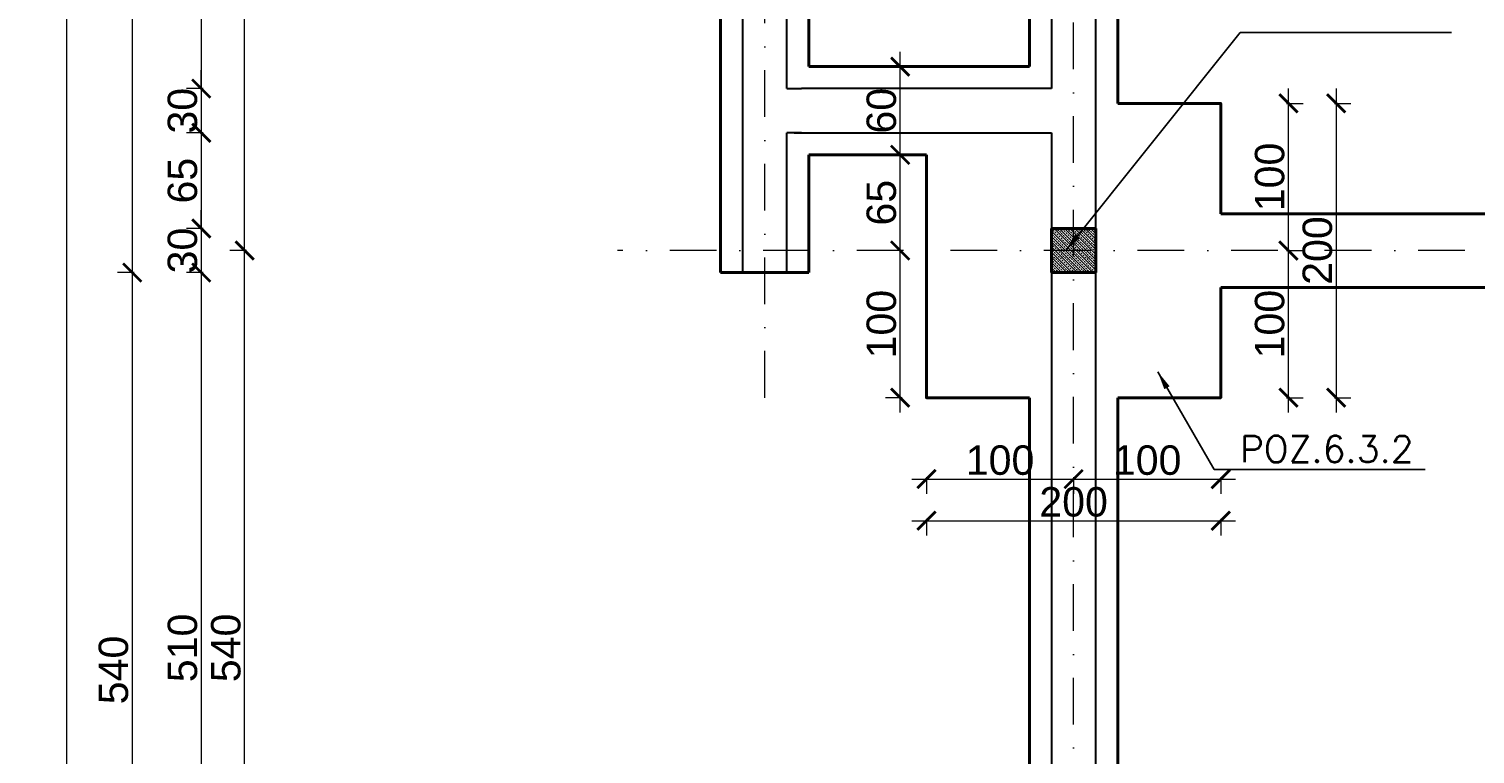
# Model space of a CAD drawing. Extents: x 4615668 to 9294084, y 5328875 to 10688993.
# Tile 3 of 67: x 4661441 to 4662424, y 5329970 to 5330463. Entities that reach past the tile are written whole.
import ezdxf

# ---------------------------------------------------------------- set-up
doc = ezdxf.new("R2010")
doc.units = 0
doc.header["$MEASUREMENT"] = 0
doc.linetypes.add('DASHDOT', pattern=[25.4, 12.7, -6.35, 0, -6.35])
for name, color, linetype, lineweight in [('k', 7, 'Continuous', 13), ('K-OPISY', 252, 'Continuous', 15), ('K-SCIANY CIENKI', 163, 'Continuous', 30), ('K-SCIANY GRUBY', 195, 'Continuous', 40), ('K-WIDOK', 45, 'Continuous', 20), ('Osie', 175, 'DASHDOT', 9)]:
    doc.layers.add(name, color=color, linetype=linetype, lineweight=lineweight)
doc.styles.add('Arial Narrow 20', font='arial.ttf', dxfattribs={"height": 20})
doc.styles.add('Simplex', font='simplex.shx')
doc.dimstyles.new('1do100 ok', dxfattribs={"dimscale": 0.5, "dimtxt": 12, "dimasz": 25, "dimexe": 20, "dimexo": 0, "dimgap": 5, "dimtad": 1, "dimdec": 0, "dimzin": 9, "dimtxsty": 'Arial Narrow 20', "dimblk": 'ARCHTICK', "dimcen": 3, "dimdle": 20, "dimclrd": 256, "dimclre": 256, "dimclrt": 256, "dimadec": 0, "dimazin": 2, "dimtfac": 1, "dimtdec": 0, "dimtix": 1, "dimtmove": 2, "dimatfit": 3, "dimldrblk": 'NONE', "dimfxl": 0, "dimtvp": 1, "dimtolj": 1, "dimtzin": 0, "dimlwd": 5, "dimlwe": 5, "dimarcsym": 0})
doc.dimstyles.new('1do50', dxfattribs={"dimscale": 5, "dimtxt": 2.5, "dimasz": 2.5, "dimexe": 2.5, "dimexo": 0.5, "dimgap": 1, "dimtad": 1, "dimdec": 1, "dimrnd": 0.5, "dimzin": 12, "dimdsep": 46, "dimtxsty": 'Simplex', "dimblk": 'OBLIQUE', "dimcen": 0.5, "dimdle": 2.5, "dimclrd": 256, "dimclre": 256, "dimclrt": 256, "dimadec": 1, "dimazin": 3, "dimtfac": 1, "dimtdec": 1, "dimtix": 1, "dimtmove": 0, "dimatfit": 3, "dimfxl": 0, "dimtolj": 1, "dimtzin": 0, "dimarcsym": 0})

# ---------------------------------------------------------------- blocks, each defined once
blk = doc.blocks.new('_Oblique')
at = {"color": 0, "linetype": 'ByBlock', "lineweight": -2}
blk.add_line((-0.5, -0.5), (0.5, 0.5), dxfattribs=at)
blk = doc.blocks.new('G$C61CBF25F')
at = {"layer": 'Osie', "lineweight": 0, "ltscale": 2.5}
for p, q in [((305, 0), (305, 1880)), ((95, 540), (95, 1340)), ((1525, 640), (-5, 640))]:
    blk.add_line(p, q, dxfattribs=at)
blk = doc.blocks.new('_ArchTick')
at = {"color": 0, "linetype": 'ByBlock', "const_width": 0.15}
blk.add_lwpolyline([(-0.5, -0.5), (0.5, 0.5)], dxfattribs=at)
blk = doc.blocks.new('*D7201')
at = {"layer": 'Defpoints', "color": 0}
for p in [(4661940.74, 5330212.38), (4662150.74, 5329683.9), (4661940.74, 5329520.14)]:
    blk.add_point(p, dxfattribs=at)
at = {"layer": 'k', "lineweight": 5, "ltscale": 40}
for p, q in [((4662160.74, 5329520.14), (4661930.74, 5329520.14)), ((4661940.74, 5329521.39), (4661940.74, 5329510.14)), ((4662150.74, 5329521.39), (4662150.74, 5329510.14))]:
    blk.add_line(p, q, dxfattribs=at)
at = {"layer": 'k', "linetype": 'ByBlock', "lineweight": 5, "xscale": 12.5, "yscale": 12.5, "zscale": 12.5, "rotation": 180}
blk.add_blockref('_ArchTick', (4661940.74, 5329520.14), dxfattribs=at)
at = {"layer": 'k', "linetype": 'ByBlock', "lineweight": 5, "xscale": 12.5, "yscale": 12.5, "zscale": 12.5}
blk.add_blockref('_ArchTick', (4662150.74, 5329520.14), dxfattribs=at)
at = {"layer": 'k', "lineweight": 0, "ltscale": 40, "insert": (4662045.74, 5329532.85), "char_height": 20, "attachment_point": 5, "style": 'Arial Narrow 20'}
blk.add_mtext('\\A1;210', dxfattribs=at)
blk = doc.blocks.new('_None')
blk = doc.blocks.new('*D7202')
at = {"layer": 'Defpoints', "color": 0}
for p in [(4661587.25, 5330312.38), (4661840.74, 5330312.38), (4662079.27, 5329772.38)]:
    blk.add_point(p, dxfattribs=at)
at = {"layer": 'k', "lineweight": 5, "ltscale": 40}
for p, q in [((4661587.25, 5329762.38), (4661587.25, 5330322.38)), ((4661588.5, 5330312.38), (4661577.25, 5330312.38)), ((4661588.5, 5329772.38), (4661577.25, 5329772.38))]:
    blk.add_line(p, q, dxfattribs=at)
at = {"layer": 'k', "linetype": 'ByBlock', "lineweight": 5, "xscale": 12.5, "yscale": 12.5, "zscale": 12.5}
for p, rotation in [((4661587.25, 5330312.38), 90), ((4661587.25, 5329772.38), 270)]:
    blk.add_blockref('_ArchTick', p, dxfattribs=dict(at, rotation=rotation))
at = {"layer": 'k', "lineweight": 0, "ltscale": 40, "insert": (4661574.54, 5330042.38), "char_height": 20, "attachment_point": 5, "rotation": 90, "style": 'Arial Narrow 20'}
blk.add_mtext('\\A1;540', dxfattribs=at)
blk = doc.blocks.new('*D7203')
at = {"layer": 'Defpoints', "color": 0}
for p in [(4661587.25, 5330912.38), (4661840.74, 5330912.38), (4661840.74, 5330312.38)]:
    blk.add_point(p, dxfattribs=at)
at = {"layer": 'k', "lineweight": 5, "ltscale": 40}
for p, q in [((4661587.25, 5330302.38), (4661587.25, 5330922.38)), ((4661588.5, 5330912.38), (4661577.25, 5330912.38)), ((4661588.5, 5330312.38), (4661577.25, 5330312.38))]:
    blk.add_line(p, q, dxfattribs=at)
at = {"layer": 'k', "linetype": 'ByBlock', "lineweight": 5, "xscale": 12.5, "yscale": 12.5, "zscale": 12.5}
for p, rotation in [((4661587.25, 5330912.38), 90), ((4661587.25, 5330312.38), 270)]:
    blk.add_blockref('_ArchTick', p, dxfattribs=dict(at, rotation=rotation))
at = {"layer": 'k', "lineweight": 0, "ltscale": 40, "insert": (4661574.54, 5330612.38), "char_height": 20, "attachment_point": 5, "rotation": 90, "style": 'Arial Narrow 20'}
blk.add_mtext('\\A1;600', dxfattribs=at)
blk = doc.blocks.new('*D7219')
at = {"layer": 'Defpoints', "color": 0}
for p in [(4661925.74, 5330297.38), (4661940.74, 5330297.38), (4661940.74, 5329520.14)]:
    blk.add_point(p, dxfattribs=at)
at = {"layer": 'k', "lineweight": 5, "ltscale": 40}
for p, q in [((4661925.74, 5329520.14), (4661913.24, 5329520.14)), ((4661915.74, 5329520.14), (4661950.74, 5329520.14)), ((4661925.74, 5329521.39), (4661925.74, 5329510.14)), ((4661940.74, 5329521.39), (4661940.74, 5329510.14)), ((4661940.74, 5329520.14), (4661953.24, 5329520.14))]:
    blk.add_line(p, q, dxfattribs=at)
at = {"layer": 'k', "linetype": 'ByBlock', "lineweight": 5, "xscale": 12.5, "yscale": 12.5, "zscale": 12.5}
blk.add_blockref('_ArchTick', (4661925.74, 5329520.14), dxfattribs=at)
at = {"layer": 'k', "linetype": 'ByBlock', "lineweight": 5, "xscale": 12.5, "yscale": 12.5, "zscale": 12.5, "rotation": 180}
blk.add_blockref('_ArchTick', (4661940.74, 5329520.14), dxfattribs=at)
at = {"layer": 'k', "lineweight": 0, "ltscale": 40, "insert": (4661933.24, 5329532.85), "char_height": 20, "attachment_point": 5, "style": 'Arial Narrow 20'}
blk.add_mtext('\\A1;15', dxfattribs=at)
blk = doc.blocks.new('*D7250')
at = {"layer": 'Defpoints', "color": 0}
for p in [(4661955.74, 5330297.38), (4662135.74, 5329757.38), (4661955.74, 5329489.22)]:
    blk.add_point(p, dxfattribs=at)
at = {"layer": 'k', "lineweight": 5, "ltscale": 40}
for p, q in [((4662145.74, 5329489.22), (4661945.74, 5329489.22)), ((4661955.74, 5329490.47), (4661955.74, 5329479.22)), ((4662135.74, 5329490.47), (4662135.74, 5329479.22))]:
    blk.add_line(p, q, dxfattribs=at)
at = {"layer": 'k', "linetype": 'ByBlock', "lineweight": 5, "xscale": 12.5, "yscale": 12.5, "zscale": 12.5, "rotation": 180}
blk.add_blockref('_ArchTick', (4661955.74, 5329489.22), dxfattribs=at)
at = {"layer": 'k', "linetype": 'ByBlock', "lineweight": 5, "xscale": 12.5, "yscale": 12.5, "zscale": 12.5}
blk.add_blockref('_ArchTick', (4662135.74, 5329489.22), dxfattribs=at)
at = {"layer": 'k', "lineweight": 0, "ltscale": 40, "insert": (4662045.74, 5329501.94), "char_height": 20, "attachment_point": 5, "style": 'Arial Narrow 20'}
blk.add_mtext('\\A1;180', dxfattribs=at)
blk = doc.blocks.new('*D7251')
at = {"layer": 'Defpoints', "color": 0}
for p in [(4661925.74, 5330297.38), (4661955.74, 5330297.38), (4661925.74, 5329489.22)]:
    blk.add_point(p, dxfattribs=at)
at = {"layer": 'k', "lineweight": 5, "ltscale": 40}
for p, q in [((4661925.74, 5329489.22), (4661913.24, 5329489.22)), ((4661965.74, 5329489.22), (4661915.74, 5329489.22)), ((4661925.74, 5329490.47), (4661925.74, 5329479.22)), ((4661955.74, 5329490.47), (4661955.74, 5329479.22)), ((4661955.74, 5329489.22), (4661968.24, 5329489.22))]:
    blk.add_line(p, q, dxfattribs=at)
at = {"layer": 'k', "linetype": 'ByBlock', "lineweight": 5, "xscale": 12.5, "yscale": 12.5, "zscale": 12.5}
blk.add_blockref('_ArchTick', (4661925.74, 5329489.22), dxfattribs=at)
at = {"layer": 'k', "linetype": 'ByBlock', "lineweight": 5, "xscale": 12.5, "yscale": 12.5, "zscale": 12.5, "rotation": 180}
blk.add_blockref('_ArchTick', (4661955.74, 5329489.22), dxfattribs=at)
at = {"layer": 'k', "lineweight": 0, "ltscale": 40, "insert": (4661940.74, 5329501.94), "char_height": 20, "attachment_point": 5, "style": 'Arial Narrow 20'}
blk.add_mtext('\\A1;30', dxfattribs=at)
blk = doc.blocks.new('*D7252')
at = {"layer": 'Defpoints', "color": 0}
for p in [(4661925.74, 5330297.38), (4662135.74, 5329757.38), (4662135.74, 5329460.38)]:
    blk.add_point(p, dxfattribs=at)
at = {"layer": 'k', "lineweight": 5, "ltscale": 40}
for p, q in [((4661915.74, 5329460.38), (4662145.74, 5329460.38)), ((4661925.74, 5329461.63), (4661925.74, 5329450.38)), ((4662135.74, 5329461.63), (4662135.74, 5329450.38))]:
    blk.add_line(p, q, dxfattribs=at)
at = {"layer": 'k', "linetype": 'ByBlock', "lineweight": 5, "xscale": 12.5, "yscale": 12.5, "zscale": 12.5, "rotation": 180}
blk.add_blockref('_ArchTick', (4661925.74, 5329460.38), dxfattribs=at)
at = {"layer": 'k', "linetype": 'ByBlock', "lineweight": 5, "xscale": 12.5, "yscale": 12.5, "zscale": 12.5}
blk.add_blockref('_ArchTick', (4662135.74, 5329460.38), dxfattribs=at)
at = {"layer": 'k', "lineweight": 0, "ltscale": 40, "insert": (4662030.74, 5329473.09), "char_height": 20, "attachment_point": 5, "style": 'Arial Narrow 20'}
blk.add_mtext('\\A1;210', dxfattribs=at)
blk = doc.blocks.new('*D7254')
at = {"layer": 'Defpoints', "color": 0}
for p in [(4661925.74, 5330297.38), (4663285.74, 5329757.38), (4661925.74, 5329426.53)]:
    blk.add_point(p, dxfattribs=at)
at = {"layer": 'k', "lineweight": 5, "ltscale": 40}
for p, q in [((4663295.74, 5329426.53), (4661915.74, 5329426.53)), ((4661925.74, 5329427.78), (4661925.74, 5329416.53)), ((4663285.74, 5329427.78), (4663285.74, 5329416.53))]:
    blk.add_line(p, q, dxfattribs=at)
at = {"layer": 'k', "linetype": 'ByBlock', "lineweight": 5, "xscale": 12.5, "yscale": 12.5, "zscale": 12.5, "rotation": 180}
blk.add_blockref('_ArchTick', (4661925.74, 5329426.53), dxfattribs=at)
at = {"layer": 'k', "linetype": 'ByBlock', "lineweight": 5, "xscale": 12.5, "yscale": 12.5, "zscale": 12.5}
blk.add_blockref('_ArchTick', (4663285.74, 5329426.53), dxfattribs=at)
at = {"layer": 'k', "lineweight": 0, "ltscale": 40, "insert": (4662605.74, 5329439.24), "char_height": 20, "attachment_point": 5, "style": 'Arial Narrow 20'}
blk.add_mtext('\\A1;1360', dxfattribs=at)
blk = doc.blocks.new('*D7307')
at = {"layer": 'Defpoints', "color": 0}
for p in [(4662050.74, 5330212.38), (4662150.74, 5330212.38), (4662150.74, 5330157.13)]:
    blk.add_point(p, dxfattribs=at)
at = {"layer": 'k', "lineweight": 5, "ltscale": 40}
for p, q in [((4662040.74, 5330157.13), (4662160.74, 5330157.13)), ((4662050.74, 5330158.38), (4662050.74, 5330147.13)), ((4662150.74, 5330158.38), (4662150.74, 5330147.13))]:
    blk.add_line(p, q, dxfattribs=at)
at = {"layer": 'k', "linetype": 'ByBlock', "lineweight": 5, "xscale": 12.5, "yscale": 12.5, "zscale": 12.5, "rotation": 180}
blk.add_blockref('_ArchTick', (4662050.74, 5330157.13), dxfattribs=at)
at = {"layer": 'k', "linetype": 'ByBlock', "lineweight": 5, "xscale": 12.5, "yscale": 12.5, "zscale": 12.5}
blk.add_blockref('_ArchTick', (4662150.74, 5330157.13), dxfattribs=at)
at = {"layer": 'k', "lineweight": 0, "ltscale": 40, "insert": (4662100.74, 5330169.84), "char_height": 20, "attachment_point": 5, "style": 'Arial Narrow 20'}
blk.add_mtext('\\A1;100', dxfattribs=at)
blk = doc.blocks.new('*D7308')
at = {"layer": 'Defpoints', "color": 0}
for p in [(4662150.74, 5330212.38), (4662250.74, 5330212.38), (4662250.74, 5330157.13)]:
    blk.add_point(p, dxfattribs=at)
at = {"layer": 'k', "lineweight": 5, "ltscale": 40}
for p, q in [((4662140.74, 5330157.13), (4662260.74, 5330157.13)), ((4662150.74, 5330158.38), (4662150.74, 5330147.13)), ((4662250.74, 5330158.38), (4662250.74, 5330147.13))]:
    blk.add_line(p, q, dxfattribs=at)
at = {"layer": 'k', "linetype": 'ByBlock', "lineweight": 5, "xscale": 12.5, "yscale": 12.5, "zscale": 12.5, "rotation": 180}
blk.add_blockref('_ArchTick', (4662150.74, 5330157.13), dxfattribs=at)
at = {"layer": 'k', "linetype": 'ByBlock', "lineweight": 5, "xscale": 12.5, "yscale": 12.5, "zscale": 12.5}
blk.add_blockref('_ArchTick', (4662250.74, 5330157.13), dxfattribs=at)
at = {"layer": 'k', "lineweight": 0, "ltscale": 40, "insert": (4662200.74, 5330169.84), "char_height": 20, "attachment_point": 5, "style": 'Arial Narrow 20'}
blk.add_mtext('\\A1;100', dxfattribs=at)
blk = doc.blocks.new('*D7309')
at = {"layer": 'Defpoints', "color": 0}
for p in [(4662050.74, 5330212.38), (4662250.74, 5330212.38), (4662250.74, 5330128.79)]:
    blk.add_point(p, dxfattribs=at)
at = {"layer": 'k', "lineweight": 5, "ltscale": 40}
for p, q in [((4662040.74, 5330128.79), (4662260.74, 5330128.79)), ((4662050.74, 5330130.04), (4662050.74, 5330118.79)), ((4662250.74, 5330130.04), (4662250.74, 5330118.79))]:
    blk.add_line(p, q, dxfattribs=at)
at = {"layer": 'k', "linetype": 'ByBlock', "lineweight": 5, "xscale": 12.5, "yscale": 12.5, "zscale": 12.5, "rotation": 180}
blk.add_blockref('_ArchTick', (4662050.74, 5330128.79), dxfattribs=at)
at = {"layer": 'k', "linetype": 'ByBlock', "lineweight": 5, "xscale": 12.5, "yscale": 12.5, "zscale": 12.5}
blk.add_blockref('_ArchTick', (4662250.74, 5330128.79), dxfattribs=at)
at = {"layer": 'k', "lineweight": 0, "ltscale": 40, "insert": (4662150.74, 5330141.5), "char_height": 20, "attachment_point": 5, "style": 'Arial Narrow 20'}
blk.add_mtext('\\A1;200', dxfattribs=at)
blk = doc.blocks.new('*D7310')
at = {"layer": 'Defpoints', "color": 0}
for p in [(4662242.63, 5330312.38), (4662296.8, 5330312.38), (4662250.74, 5330212.38)]:
    blk.add_point(p, dxfattribs=at)
at = {"layer": 'k', "lineweight": 5, "ltscale": 40}
for p, q in [((4662296.8, 5330202.38), (4662296.8, 5330322.38)), ((4662295.55, 5330312.38), (4662306.8, 5330312.38)), ((4662295.55, 5330212.38), (4662306.8, 5330212.38))]:
    blk.add_line(p, q, dxfattribs=at)
at = {"layer": 'k', "linetype": 'ByBlock', "lineweight": 5, "xscale": 12.5, "yscale": 12.5, "zscale": 12.5}
for p, rotation in [((4662296.8, 5330312.38), 90), ((4662296.8, 5330212.38), 270)]:
    blk.add_blockref('_ArchTick', p, dxfattribs=dict(at, rotation=rotation))
at = {"layer": 'k', "lineweight": 0, "ltscale": 40, "insert": (4662284.09, 5330262.38), "char_height": 20, "attachment_point": 5, "rotation": 90, "style": 'Arial Narrow 20'}
blk.add_mtext('\\A1;100', dxfattribs=at)
blk = doc.blocks.new('*D7311')
at = {"layer": 'Defpoints', "color": 0}
for p in [(4662250.74, 5330412.38), (4662296.8, 5330412.38), (4662242.63, 5330312.38)]:
    blk.add_point(p, dxfattribs=at)
at = {"layer": 'k', "lineweight": 5, "ltscale": 40}
for p, q in [((4662296.8, 5330302.38), (4662296.8, 5330422.38)), ((4662295.55, 5330412.38), (4662306.8, 5330412.38)), ((4662295.55, 5330312.38), (4662306.8, 5330312.38))]:
    blk.add_line(p, q, dxfattribs=at)
at = {"layer": 'k', "linetype": 'ByBlock', "lineweight": 5, "xscale": 12.5, "yscale": 12.5, "zscale": 12.5}
for p, rotation in [((4662296.8, 5330412.38), 90), ((4662296.8, 5330312.38), 270)]:
    blk.add_blockref('_ArchTick', p, dxfattribs=dict(at, rotation=rotation))
at = {"layer": 'k', "lineweight": 0, "ltscale": 40, "insert": (4662284.09, 5330362.38), "char_height": 20, "attachment_point": 5, "rotation": 90, "style": 'Arial Narrow 20'}
blk.add_mtext('\\A1;100', dxfattribs=at)
blk = doc.blocks.new('*D7312')
at = {"layer": 'Defpoints', "color": 0}
for p in [(4662250.74, 5330412.38), (4662250.74, 5330212.38), (4662329.24, 5330212.38)]:
    blk.add_point(p, dxfattribs=at)
at = {"layer": 'k', "lineweight": 5, "ltscale": 40}
for p, q in [((4662329.24, 5330422.38), (4662329.24, 5330202.38)), ((4662327.99, 5330412.38), (4662339.24, 5330412.38)), ((4662327.99, 5330212.38), (4662339.24, 5330212.38))]:
    blk.add_line(p, q, dxfattribs=at)
at = {"layer": 'k', "linetype": 'ByBlock', "lineweight": 5, "xscale": 12.5, "yscale": 12.5, "zscale": 12.5}
for p, rotation in [((4662329.24, 5330412.38), 90), ((4662329.24, 5330212.38), 270)]:
    blk.add_blockref('_ArchTick', p, dxfattribs=dict(at, rotation=rotation))
at = {"layer": 'k', "lineweight": 0, "ltscale": 40, "insert": (4662316.53, 5330312.38), "char_height": 20, "attachment_point": 5, "rotation": 90, "style": 'Arial Narrow 20'}
blk.add_mtext('\\A1;200', dxfattribs=at)
blk = doc.blocks.new('*D7313')
at = {"layer": 'Defpoints', "color": 0}
for p in [(4662032.85, 5330312.38), (4662050.74, 5330312.38), (4662050.74, 5330212.38)]:
    blk.add_point(p, dxfattribs=at)
at = {"layer": 'k', "lineweight": 5, "ltscale": 40}
for p, q in [((4662032.85, 5330202.38), (4662032.85, 5330322.38)), ((4662034.1, 5330312.38), (4662022.85, 5330312.38)), ((4662034.1, 5330212.38), (4662022.85, 5330212.38))]:
    blk.add_line(p, q, dxfattribs=at)
at = {"layer": 'k', "linetype": 'ByBlock', "lineweight": 5, "xscale": 12.5, "yscale": 12.5, "zscale": 12.5}
for p, rotation in [((4662032.85, 5330312.38), 90), ((4662032.85, 5330212.38), 270)]:
    blk.add_blockref('_ArchTick', p, dxfattribs=dict(at, rotation=rotation))
at = {"layer": 'k', "lineweight": 0, "ltscale": 40, "insert": (4662020.14, 5330262.38), "char_height": 20, "attachment_point": 5, "rotation": 90, "style": 'Arial Narrow 20'}
blk.add_mtext('\\A1;100', dxfattribs=at)
blk = doc.blocks.new('*D7314')
at = {"layer": 'Defpoints', "color": 0}
for p in [(4662032.85, 5330377.38), (4662050.74, 5330377.38), (4662050.74, 5330312.38)]:
    blk.add_point(p, dxfattribs=at)
at = {"layer": 'k', "lineweight": 5, "ltscale": 40}
for p, q in [((4662032.85, 5330302.38), (4662032.85, 5330387.38)), ((4662034.1, 5330377.38), (4662022.85, 5330377.38)), ((4662034.1, 5330312.38), (4662022.85, 5330312.38))]:
    blk.add_line(p, q, dxfattribs=at)
at = {"layer": 'k', "linetype": 'ByBlock', "lineweight": 5, "xscale": 12.5, "yscale": 12.5, "zscale": 12.5}
for p, rotation in [((4662032.85, 5330377.38), 90), ((4662032.85, 5330312.38), 270)]:
    blk.add_blockref('_ArchTick', p, dxfattribs=dict(at, rotation=rotation))
at = {"layer": 'k', "lineweight": 0, "ltscale": 40, "insert": (4662020.14, 5330344.88), "char_height": 20, "attachment_point": 5, "rotation": 90, "style": 'Arial Narrow 20'}
blk.add_mtext('\\A1;65', dxfattribs=at)
blk = doc.blocks.new('*D7321')
at = {"layer": 'Defpoints', "color": 0}
for p in [(4662032.85, 5330437.38), (4662120.74, 5330437.38), (4662050.74, 5330377.38)]:
    blk.add_point(p, dxfattribs=at)
at = {"layer": 'k', "lineweight": 5, "ltscale": 40}
for p, q in [((4662032.85, 5330367.38), (4662032.85, 5330447.38)), ((4662034.1, 5330437.38), (4662022.85, 5330437.38)), ((4662034.1, 5330377.38), (4662022.85, 5330377.38))]:
    blk.add_line(p, q, dxfattribs=at)
at = {"layer": 'k', "linetype": 'ByBlock', "lineweight": 5, "xscale": 12.5, "yscale": 12.5, "zscale": 12.5}
for p, rotation in [((4662032.85, 5330437.38), 90), ((4662032.85, 5330377.38), 270)]:
    blk.add_blockref('_ArchTick', p, dxfattribs=dict(at, rotation=rotation))
at = {"layer": 'k', "lineweight": 0, "ltscale": 40, "insert": (4662020.14, 5330407.38), "char_height": 20, "attachment_point": 5, "rotation": 90, "style": 'Arial Narrow 20'}
blk.add_mtext('\\A1;60', dxfattribs=at)
blk = doc.blocks.new('*D7332')
at = {"layer": 'Defpoints', "color": 0}
for p in [(4662057.05, 5330802.38), (4661557.78, 5330422.38), (4662084.6, 5330422.38)]:
    blk.add_point(p, dxfattribs=at)
at = {"layer": 'k', "lineweight": 5, "ltscale": 40}
for p, q in [((4661557.78, 5330812.38), (4661557.78, 5330412.38)), ((4661559.03, 5330802.38), (4661547.78, 5330802.38)), ((4661559.03, 5330422.38), (4661547.78, 5330422.38))]:
    blk.add_line(p, q, dxfattribs=at)
at = {"layer": 'k', "linetype": 'ByBlock', "lineweight": 5, "xscale": 12.5, "yscale": 12.5, "zscale": 12.5}
for p, rotation in [((4661557.78, 5330802.38), 90), ((4661557.78, 5330422.38), 270)]:
    blk.add_blockref('_ArchTick', p, dxfattribs=dict(at, rotation=rotation))
at = {"layer": 'k', "lineweight": 0, "ltscale": 40, "insert": (4661545.06, 5330612.38), "char_height": 20, "attachment_point": 5, "rotation": 90, "style": 'Arial Narrow 20'}
blk.add_mtext('\\A1;380', dxfattribs=at)
blk = doc.blocks.new('*D7333')
at = {"layer": 'Defpoints', "color": 0}
for p in [(4662084.6, 5330422.38), (4661557.78, 5330392.38), (4662084.6, 5330392.38)]:
    blk.add_point(p, dxfattribs=at)
at = {"layer": 'k', "lineweight": 5, "ltscale": 40}
for p, q in [((4661557.78, 5330422.38), (4661557.78, 5330434.88)), ((4661557.78, 5330432.38), (4661557.78, 5330382.38)), ((4661559.03, 5330422.38), (4661547.78, 5330422.38)), ((4661559.03, 5330392.38), (4661547.78, 5330392.38)), ((4661557.78, 5330392.38), (4661557.78, 5330379.88))]:
    blk.add_line(p, q, dxfattribs=at)
at = {"layer": 'k', "linetype": 'ByBlock', "lineweight": 5, "xscale": 12.5, "yscale": 12.5, "zscale": 12.5}
for p, rotation in [((4661557.78, 5330422.38), 270), ((4661557.78, 5330392.38), 90)]:
    blk.add_blockref('_ArchTick', p, dxfattribs=dict(at, rotation=rotation))
at = {"layer": 'k', "lineweight": 0, "ltscale": 40, "insert": (4661545.06, 5330407.38), "char_height": 20, "attachment_point": 5, "rotation": 90, "style": 'Arial Narrow 20'}
blk.add_mtext('\\A1;30', dxfattribs=at)
blk = doc.blocks.new('*D7334')
at = {"layer": 'Defpoints', "color": 0}
for p in [(4662084.6, 5330392.38), (4661557.78, 5330327.38), (4662135.74, 5330327.38)]:
    blk.add_point(p, dxfattribs=at)
at = {"layer": 'k', "lineweight": 5, "ltscale": 40}
for p, q in [((4661557.78, 5330402.38), (4661557.78, 5330317.38)), ((4661559.03, 5330392.38), (4661547.78, 5330392.38)), ((4661559.03, 5330327.38), (4661547.78, 5330327.38))]:
    blk.add_line(p, q, dxfattribs=at)
at = {"layer": 'k', "linetype": 'ByBlock', "lineweight": 5, "xscale": 12.5, "yscale": 12.5, "zscale": 12.5}
for p, rotation in [((4661557.78, 5330392.38), 90), ((4661557.78, 5330327.38), 270)]:
    blk.add_blockref('_ArchTick', p, dxfattribs=dict(at, rotation=rotation))
at = {"layer": 'k', "lineweight": 0, "ltscale": 40, "insert": (4661545.07, 5330359.88), "char_height": 20, "attachment_point": 5, "rotation": 90, "style": 'Arial Narrow 20'}
blk.add_mtext('\\A1;65', dxfattribs=at)
blk = doc.blocks.new('*D7335')
at = {"layer": 'Defpoints', "color": 0}
for p in [(4662135.74, 5330327.38), (4661557.78, 5330297.38), (4662135.74, 5330297.38)]:
    blk.add_point(p, dxfattribs=at)
at = {"layer": 'k', "lineweight": 5, "ltscale": 40}
for p, q in [((4661557.78, 5330327.38), (4661557.78, 5330339.88)), ((4661557.78, 5330337.38), (4661557.78, 5330287.38)), ((4661559.03, 5330327.38), (4661547.78, 5330327.38)), ((4661559.03, 5330297.38), (4661547.78, 5330297.38)), ((4661557.78, 5330297.38), (4661557.78, 5330284.88))]:
    blk.add_line(p, q, dxfattribs=at)
at = {"layer": 'k', "linetype": 'ByBlock', "lineweight": 5, "xscale": 12.5, "yscale": 12.5, "zscale": 12.5}
for p, rotation in [((4661557.78, 5330327.38), 270), ((4661557.78, 5330297.38), 90)]:
    blk.add_blockref('_ArchTick', p, dxfattribs=dict(at, rotation=rotation))
at = {"layer": 'k', "lineweight": 0, "ltscale": 40, "insert": (4661545.06, 5330312.38), "char_height": 20, "attachment_point": 5, "rotation": 90, "style": 'Arial Narrow 20'}
blk.add_mtext('\\A1;30', dxfattribs=at)
blk = doc.blocks.new('*D7336')
at = {"layer": 'Defpoints', "color": 0}
for p in [(4662135.74, 5330297.38), (4661557.78, 5329787.38), (4662135.74, 5329787.38)]:
    blk.add_point(p, dxfattribs=at)
at = {"layer": 'k', "lineweight": 5, "ltscale": 40}
for p, q in [((4661557.78, 5330307.38), (4661557.78, 5329777.38)), ((4661559.03, 5330297.38), (4661547.78, 5330297.38)), ((4661559.03, 5329787.38), (4661547.78, 5329787.38))]:
    blk.add_line(p, q, dxfattribs=at)
at = {"layer": 'k', "linetype": 'ByBlock', "lineweight": 5, "xscale": 12.5, "yscale": 12.5, "zscale": 12.5}
for p, rotation in [((4661557.78, 5330297.38), 90), ((4661557.78, 5329787.38), 270)]:
    blk.add_blockref('_ArchTick', p, dxfattribs=dict(at, rotation=rotation))
at = {"layer": 'k', "lineweight": 0, "ltscale": 40, "insert": (4661545.07, 5330042.38), "char_height": 20, "attachment_point": 5, "rotation": 90, "style": 'Arial Narrow 20'}
blk.add_mtext('\\A1;510', dxfattribs=at)
blk = doc.blocks.new('*D7339')
at = {"layer": 'Defpoints', "color": 0}
for p in [(4661955.74, 5330927.38), (4661510.86, 5330297.38), (4661925.74, 5330297.38)]:
    blk.add_point(p, dxfattribs=at)
at = {"layer": 'k', "lineweight": 5, "ltscale": 40}
for p, q in [((4661510.86, 5330937.38), (4661510.86, 5330287.38)), ((4661512.11, 5330927.38), (4661500.86, 5330927.38)), ((4661512.11, 5330297.38), (4661500.86, 5330297.38))]:
    blk.add_line(p, q, dxfattribs=at)
at = {"layer": 'k', "linetype": 'ByBlock', "lineweight": 5, "xscale": 12.5, "yscale": 12.5, "zscale": 12.5}
for p, rotation in [((4661510.86, 5330927.38), 90), ((4661510.86, 5330297.38), 270)]:
    blk.add_blockref('_ArchTick', p, dxfattribs=dict(at, rotation=rotation))
at = {"layer": 'k', "lineweight": 0, "ltscale": 40, "insert": (4661498.14, 5330612.38), "char_height": 20, "attachment_point": 5, "rotation": 90, "style": 'Arial Narrow 20'}
blk.add_mtext('\\A1;630', dxfattribs=at)
blk = doc.blocks.new('*D7340')
at = {"layer": 'Defpoints', "color": 0}
for p in [(4661925.74, 5330297.38), (4661510.86, 5329757.38), (4662135.74, 5329757.38)]:
    blk.add_point(p, dxfattribs=at)
at = {"layer": 'k', "lineweight": 5, "ltscale": 40}
for p, q in [((4661510.86, 5330307.38), (4661510.86, 5329747.38)), ((4661512.11, 5330297.38), (4661500.86, 5330297.38)), ((4661512.11, 5329757.38), (4661500.86, 5329757.38))]:
    blk.add_line(p, q, dxfattribs=at)
at = {"layer": 'k', "linetype": 'ByBlock', "lineweight": 5, "xscale": 12.5, "yscale": 12.5, "zscale": 12.5}
for p, rotation in [((4661510.86, 5330297.38), 90), ((4661510.86, 5329757.38), 270)]:
    blk.add_blockref('_ArchTick', p, dxfattribs=dict(at, rotation=rotation))
at = {"layer": 'k', "lineweight": 0, "ltscale": 40, "insert": (4661498.15, 5330027.38), "char_height": 20, "attachment_point": 5, "rotation": 90, "style": 'Arial Narrow 20'}
blk.add_mtext('\\A1;540', dxfattribs=at)
blk = doc.blocks.new('*D7341')
at = {"layer": 'Defpoints', "color": 0}
for p in [(4661466.44, 5331467.38), (4662135.74, 5331467.38), (4662135.74, 5329757.38)]:
    blk.add_point(p, dxfattribs=at)
at = {"layer": 'k', "lineweight": 5, "ltscale": 40}
for p, q in [((4661466.44, 5329747.38), (4661466.44, 5331477.38)), ((4661467.69, 5331467.38), (4661456.44, 5331467.38)), ((4661467.69, 5329757.38), (4661456.44, 5329757.38))]:
    blk.add_line(p, q, dxfattribs=at)
at = {"layer": 'k', "linetype": 'ByBlock', "lineweight": 5, "xscale": 12.5, "yscale": 12.5, "zscale": 12.5}
for p, rotation in [((4661466.44, 5331467.38), 90), ((4661466.44, 5329757.38), 270)]:
    blk.add_blockref('_ArchTick', p, dxfattribs=dict(at, rotation=rotation))
at = {"layer": 'k', "lineweight": 0, "ltscale": 40, "insert": (4661453.73, 5330612.38), "char_height": 20, "attachment_point": 5, "rotation": 90, "style": 'Arial Narrow 20'}
blk.add_mtext('\\A1;1710', dxfattribs=at)

msp = doc.modelspace()

# ---------------------------------------------------------------- linework, layer by layer
at = {"layer": 'K-SCIANY CIENKI'}
for p, q in [((4661925.74, 5330769.88), (4661925.74, 5330297.38)), ((4661955.74, 5330422.38), (4661955.74, 5330769.88)), ((4662135.74, 5330492.38), (4662135.74, 5330422.38)), ((4662165.74, 5330327.38), (4662165.74, 5330492.38)), ((4661955.74, 5330422.38), (4661965.74, 5330422.38)), ((4662135.74, 5330422.38), (4661965.74, 5330422.38)), ((4661965.74, 5330392.38), (4661955.74, 5330392.38)), ((4661955.74, 5330297.38), (4661955.74, 5330392.38)), ((4661960.74, 5330392.38), (4662135.74, 5330392.38)), ((4662135.74, 5330392.38), (4662135.74, 5330327.38)), ((4662135.74, 5330327.38), (4662165.74, 5330327.38)), ((4661925.74, 5330297.38), (4661955.74, 5330297.38)), ((4662165.74, 5330297.38), (4662135.74, 5330297.38)), ((4662135.74, 5330297.38), (4662135.74, 5329807.13)), ((4662165.74, 5329807.13), (4662165.74, 5330297.38))]:
    msp.add_line(p, q, dxfattribs=at)
at = {"layer": 'K-SCIANY GRUBY'}
for p, q in [((4661910.74, 5330927.38), (4661910.74, 5330297.38)), ((4662180.74, 5330812.38), (4662180.74, 5330412.38)), ((4661970.74, 5330787.38), (4661970.74, 5330437.38)), ((4662120.74, 5330787.38), (4662120.74, 5330437.38)), ((4661970.74, 5330437.38), (4662120.74, 5330437.38)), ((4661970.74, 5330377.38), (4662050.74, 5330377.38)), ((4661970.74, 5330377.38), (4661970.74, 5330297.38)), ((4662250.74, 5330337.25), (4662575.74, 5330337.25)), ((4662165.74, 5330327.38), (4662135.74, 5330327.38)), ((4662135.74, 5330327.38), (4662135.74, 5330297.38)), ((4662165.74, 5330297.38), (4662165.74, 5330327.38)), ((4661910.74, 5330297.38), (4661970.74, 5330297.38)), ((4662135.74, 5330297.38), (4662165.74, 5330297.38)), ((4662250.74, 5330287.25), (4662575.74, 5330287.25)), ((4662120.74, 5330212.38), (4662120.74, 5329832.38)), ((4662180.74, 5330212.38), (4662180.74, 5329832.38))]:
    msp.add_line(p, q, dxfattribs=at)
for points in [[(4662180.74, 5330412.38), (4662250.74, 5330412.38), (4662250.74, 5330337.25)], [(4662120.74, 5330212.38), (4662050.74, 5330212.38), (4662050.74, 5330377.38)], [(4662250.74, 5330287.25), (4662250.74, 5330212.38), (4662180.74, 5330212.38)]]:
    msp.add_lwpolyline(points, dxfattribs=at)
at = {"layer": 'K-WIDOK', "linetype": 'Continuous', "lineweight": 0}
for p, q in [((4662135.74, 5330327.23), (4662136.2, 5330326.77)), ((4662135.74, 5330325.46), (4662163.27, 5330297.93)), ((4662135.74, 5330323.69), (4662135.76, 5330323.68)), ((4662136.64, 5330326.33), (4662137.53, 5330325.44)), ((4662136.81, 5330327.93), (4662165.74, 5330299)), ((4662137.97, 5330325), (4662138.85, 5330324.12)), ((4662138.57, 5330327.93), (4662139.3, 5330327.21)), ((4662139.3, 5330323.68), (4662140.18, 5330322.79)), ((4662139.74, 5330326.77), (4662140.62, 5330325.89)), ((4662140.34, 5330327.93), (4662165.74, 5330302.53)), ((4662141.06, 5330325.44), (4662141.95, 5330324.56)), ((4662142.11, 5330327.93), (4662142.39, 5330327.65)), ((4662142.39, 5330324.12), (4662143.27, 5330323.23)), ((4662142.83, 5330327.21), (4662143.72, 5330326.33)), ((4662143.88, 5330327.93), (4662165.74, 5330306.07)), ((4662144.16, 5330325.89), (4662145.04, 5330325)), ((4662145.48, 5330324.56), (4662146.37, 5330323.68)), ((4662145.93, 5330327.65), (4662146.81, 5330326.77)), ((4662147.25, 5330326.33), (4662148.14, 5330325.44)), ((4662147.41, 5330327.93), (4662165.74, 5330309.6)), ((4662148.58, 5330325), (4662149.46, 5330324.12)), ((4662149.18, 5330327.93), (4662149.9, 5330327.21)), ((4662149.9, 5330323.68), (4662150.79, 5330322.79)), ((4662150.35, 5330326.77), (4662151.23, 5330325.89)), ((4662150.95, 5330327.93), (4662165.74, 5330313.14)), ((4662151.67, 5330325.44), (4662152.55, 5330324.56)), ((4662152.72, 5330327.93), (4662153, 5330327.65)), ((4662153, 5330324.12), (4662153.88, 5330323.23)), ((4662153.44, 5330327.21), (4662154.32, 5330326.33)), ((4662154.48, 5330327.93), (4662165.74, 5330316.67)), ((4662154.76, 5330325.89), (4662155.65, 5330325)), ((4662156.09, 5330324.56), (4662156.97, 5330323.68)), ((4662156.53, 5330327.65), (4662157.42, 5330326.77)), ((4662157.86, 5330326.33), (4662158.74, 5330325.44)), ((4662158.02, 5330327.93), (4662165.74, 5330320.21)), ((4662159.18, 5330325), (4662160.07, 5330324.12)), ((4662159.79, 5330327.93), (4662160.51, 5330327.21)), ((4662160.51, 5330323.68), (4662161.39, 5330322.79)), ((4662160.95, 5330326.77), (4662161.84, 5330325.89)), ((4662161.56, 5330327.93), (4662165.74, 5330323.75)), ((4662162.28, 5330325.44), (4662163.16, 5330324.56)), ((4662163.32, 5330327.93), (4662163.6, 5330327.65)), ((4662163.6, 5330324.12), (4662164.49, 5330323.23)), ((4662164.05, 5330327.21), (4662164.93, 5330326.33)), ((4662165.09, 5330327.93), (4662165.74, 5330327.28)), ((4662165.37, 5330325.89), (4662165.74, 5330325.51)), ((4662135.74, 5330321.93), (4662159.74, 5330297.93)), ((4662135.74, 5330318.39), (4662156.2, 5330297.93)), ((4662135.74, 5330316.62), (4662136.2, 5330316.16)), ((4662135.74, 5330314.85), (4662152.66, 5330297.93)), ((4662135.76, 5330320.14), (4662136.64, 5330319.26)), ((4662136.2, 5330323.23), (4662137.09, 5330322.35)), ((4662136.64, 5330315.72), (4662137.53, 5330314.84)), ((4662137.09, 5330318.81), (4662137.97, 5330317.93)), ((4662137.53, 5330321.91), (4662138.41, 5330321.02)), ((4662137.97, 5330314.39), (4662138.85, 5330313.51)), ((4662138.41, 5330317.49), (4662139.3, 5330316.6)), ((4662138.85, 5330320.58), (4662139.74, 5330319.7)), ((4662139.74, 5330316.16), (4662140.62, 5330315.28)), ((4662140.18, 5330319.26), (4662141.06, 5330318.37)), ((4662140.62, 5330322.35), (4662141.51, 5330321.47)), ((4662141.06, 5330314.84), (4662141.95, 5330313.95)), ((4662141.51, 5330317.93), (4662142.39, 5330317.05)), ((4662141.95, 5330321.02), (4662142.83, 5330320.14)), ((4662142.83, 5330316.6), (4662143.72, 5330315.72)), ((4662143.27, 5330319.7), (4662144.16, 5330318.81)), ((4662143.72, 5330322.79), (4662144.6, 5330321.91)), ((4662144.16, 5330315.28), (4662145.04, 5330314.39)), ((4662144.6, 5330318.37), (4662145.48, 5330317.49)), ((4662145.04, 5330321.47), (4662145.93, 5330320.58)), ((4662145.48, 5330313.95), (4662146.37, 5330313.07)), ((4662145.93, 5330317.05), (4662146.81, 5330316.16)), ((4662146.37, 5330320.14), (4662147.25, 5330319.26)), ((4662146.81, 5330323.23), (4662147.69, 5330322.35)), ((4662147.25, 5330315.72), (4662148.14, 5330314.84)), ((4662147.69, 5330318.81), (4662148.58, 5330317.93)), ((4662148.14, 5330321.91), (4662149.02, 5330321.02)), ((4662148.58, 5330314.39), (4662149.46, 5330313.51)), ((4662149.02, 5330317.49), (4662149.9, 5330316.6)), ((4662149.46, 5330320.58), (4662150.35, 5330319.7)), ((4662150.35, 5330316.16), (4662151.23, 5330315.28)), ((4662150.79, 5330319.26), (4662151.67, 5330318.37)), ((4662151.23, 5330322.35), (4662152.11, 5330321.47)), ((4662151.67, 5330314.84), (4662152.55, 5330313.95)), ((4662152.11, 5330317.93), (4662153, 5330317.05)), ((4662152.55, 5330321.02), (4662153.44, 5330320.14)), ((4662153.44, 5330316.6), (4662154.32, 5330315.72)), ((4662153.88, 5330319.7), (4662154.76, 5330318.81)), ((4662154.32, 5330322.79), (4662155.21, 5330321.91)), ((4662154.76, 5330315.28), (4662155.65, 5330314.39)), ((4662155.21, 5330318.37), (4662156.09, 5330317.49)), ((4662155.65, 5330321.47), (4662156.53, 5330320.58)), ((4662156.09, 5330313.95), (4662156.97, 5330313.07)), ((4662156.53, 5330317.05), (4662157.42, 5330316.16)), ((4662156.97, 5330320.14), (4662157.86, 5330319.26)), ((4662157.42, 5330323.23), (4662158.3, 5330322.35)), ((4662157.86, 5330315.72), (4662158.74, 5330314.84)), ((4662158.3, 5330318.81), (4662159.18, 5330317.93)), ((4662158.74, 5330321.91), (4662159.63, 5330321.02)), ((4662159.18, 5330314.39), (4662160.07, 5330313.51)), ((4662159.63, 5330317.49), (4662160.51, 5330316.6)), ((4662160.07, 5330320.58), (4662160.95, 5330319.7)), ((4662160.95, 5330316.16), (4662161.84, 5330315.28)), ((4662161.39, 5330319.26), (4662162.28, 5330318.37)), ((4662161.84, 5330322.35), (4662162.72, 5330321.47)), ((4662162.28, 5330314.84), (4662163.16, 5330313.95)), ((4662162.72, 5330317.93), (4662163.6, 5330317.05)), ((4662163.16, 5330321.02), (4662164.05, 5330320.14)), ((4662164.05, 5330316.6), (4662164.93, 5330315.72)), ((4662164.49, 5330319.7), (4662165.37, 5330318.81)), ((4662164.93, 5330322.79), (4662165.74, 5330321.98)), ((4662165.37, 5330315.28), (4662165.74, 5330314.91)), ((4662135.74, 5330313.09), (4662135.76, 5330313.07)), ((4662135.74, 5330311.32), (4662149.13, 5330297.93)), ((4662135.74, 5330307.78), (4662145.59, 5330297.93)), ((4662135.74, 5330306.02), (4662136.2, 5330305.56)), ((4662135.74, 5330304.25), (4662142.06, 5330297.93)), ((4662135.76, 5330309.53), (4662136.64, 5330308.65)), ((4662136.2, 5330312.63), (4662137.09, 5330311.74)), ((4662136.64, 5330305.11), (4662137.53, 5330304.23)), ((4662137.09, 5330308.21), (4662137.97, 5330307.32)), ((4662137.53, 5330311.3), (4662138.41, 5330310.42)), ((4662138.41, 5330306.88), (4662139.3, 5330306)), ((4662138.85, 5330309.98), (4662139.74, 5330309.09)), ((4662139.3, 5330313.07), (4662140.18, 5330312.19)), ((4662139.74, 5330305.56), (4662140.62, 5330304.67)), ((4662140.18, 5330308.65), (4662141.06, 5330307.77)), ((4662140.62, 5330311.74), (4662141.51, 5330310.86)), ((4662141.06, 5330304.23), (4662141.95, 5330303.35)), ((4662141.51, 5330307.32), (4662142.39, 5330306.44)), ((4662141.95, 5330310.42), (4662142.83, 5330309.53)), ((4662142.39, 5330313.51), (4662143.27, 5330312.63)), ((4662142.83, 5330306), (4662143.72, 5330305.11)), ((4662143.27, 5330309.09), (4662144.16, 5330308.21)), ((4662143.72, 5330312.19), (4662144.6, 5330311.3)), ((4662144.16, 5330304.67), (4662145.04, 5330303.79)), ((4662144.6, 5330307.77), (4662145.48, 5330306.88)), ((4662145.04, 5330310.86), (4662145.93, 5330309.98)), ((4662145.93, 5330306.44), (4662146.81, 5330305.56)), ((4662146.37, 5330309.53), (4662147.25, 5330308.65)), ((4662146.81, 5330312.63), (4662147.69, 5330311.74)), ((4662147.25, 5330305.11), (4662148.14, 5330304.23)), ((4662147.69, 5330308.21), (4662148.58, 5330307.32)), ((4662148.14, 5330311.3), (4662149.02, 5330310.42)), ((4662149.02, 5330306.88), (4662149.9, 5330306)), ((4662149.46, 5330309.98), (4662150.35, 5330309.09)), ((4662149.9, 5330313.07), (4662150.79, 5330312.19)), ((4662150.35, 5330305.56), (4662151.23, 5330304.67)), ((4662150.79, 5330308.65), (4662151.67, 5330307.77)), ((4662151.23, 5330311.74), (4662152.11, 5330310.86)), ((4662151.67, 5330304.23), (4662152.55, 5330303.35)), ((4662152.11, 5330307.32), (4662153, 5330306.44)), ((4662152.55, 5330310.42), (4662153.44, 5330309.53)), ((4662153, 5330313.51), (4662153.88, 5330312.63)), ((4662153.44, 5330306), (4662154.32, 5330305.11)), ((4662153.88, 5330309.09), (4662154.76, 5330308.21)), ((4662154.32, 5330312.19), (4662155.21, 5330311.3)), ((4662154.76, 5330304.67), (4662155.65, 5330303.79)), ((4662155.21, 5330307.77), (4662156.09, 5330306.88)), ((4662155.65, 5330310.86), (4662156.53, 5330309.98)), ((4662156.53, 5330306.44), (4662157.42, 5330305.56)), ((4662156.97, 5330309.53), (4662157.86, 5330308.65)), ((4662157.42, 5330312.63), (4662158.3, 5330311.74)), ((4662157.86, 5330305.11), (4662158.74, 5330304.23)), ((4662158.3, 5330308.21), (4662159.18, 5330307.32)), ((4662158.74, 5330311.3), (4662159.63, 5330310.42)), ((4662159.63, 5330306.88), (4662160.51, 5330306)), ((4662160.07, 5330309.98), (4662160.95, 5330309.09)), ((4662160.51, 5330313.07), (4662161.39, 5330312.19)), ((4662160.95, 5330305.56), (4662161.84, 5330304.67)), ((4662161.39, 5330308.65), (4662162.28, 5330307.77)), ((4662161.84, 5330311.74), (4662162.72, 5330310.86)), ((4662162.28, 5330304.23), (4662163.16, 5330303.35)), ((4662162.72, 5330307.32), (4662163.6, 5330306.44)), ((4662163.16, 5330310.42), (4662164.05, 5330309.53)), ((4662163.6, 5330313.51), (4662164.49, 5330312.63)), ((4662164.05, 5330306), (4662164.93, 5330305.11)), ((4662164.49, 5330309.09), (4662165.37, 5330308.21)), ((4662164.93, 5330312.19), (4662165.74, 5330311.37)), ((4662165.37, 5330304.67), (4662165.74, 5330304.3)), ((4662135.74, 5330302.48), (4662135.76, 5330302.46)), ((4662135.74, 5330300.71), (4662138.52, 5330297.93)), ((4662135.76, 5330298.93), (4662136.64, 5330298.04)), ((4662136.2, 5330302.02), (4662137.09, 5330301.14)), ((4662137.53, 5330300.69), (4662138.41, 5330299.81)), ((4662137.97, 5330303.79), (4662138.85, 5330302.9)), ((4662138.85, 5330299.37), (4662139.74, 5330298.48)), ((4662139.3, 5330302.46), (4662140.18, 5330301.58)), ((4662140.18, 5330298.04), (4662140.29, 5330297.93)), ((4662140.62, 5330301.14), (4662141.51, 5330300.25)), ((4662141.95, 5330299.81), (4662142.83, 5330298.93)), ((4662142.39, 5330302.9), (4662143.27, 5330302.02)), ((4662143.27, 5330298.48), (4662143.83, 5330297.93)), ((4662143.72, 5330301.58), (4662144.6, 5330300.69)), ((4662145.04, 5330300.25), (4662145.93, 5330299.37)), ((4662145.48, 5330303.35), (4662146.37, 5330302.46)), ((4662146.37, 5330298.93), (4662147.25, 5330298.04)), ((4662146.81, 5330302.02), (4662147.69, 5330301.14)), ((4662148.14, 5330300.69), (4662149.02, 5330299.81)), ((4662148.58, 5330303.79), (4662149.46, 5330302.9)), ((4662149.46, 5330299.37), (4662150.35, 5330298.48)), ((4662149.9, 5330302.46), (4662150.79, 5330301.58)), ((4662150.79, 5330298.04), (4662150.9, 5330297.93)), ((4662151.23, 5330301.14), (4662152.11, 5330300.25)), ((4662152.55, 5330299.81), (4662153.44, 5330298.93)), ((4662153, 5330302.9), (4662153.88, 5330302.02)), ((4662153.88, 5330298.48), (4662154.43, 5330297.93)), ((4662154.32, 5330301.58), (4662155.21, 5330300.69)), ((4662155.65, 5330300.25), (4662156.53, 5330299.37)), ((4662156.09, 5330303.35), (4662156.97, 5330302.46)), ((4662156.97, 5330298.93), (4662157.86, 5330298.04)), ((4662157.42, 5330302.02), (4662158.3, 5330301.14)), ((4662158.74, 5330300.69), (4662159.63, 5330299.81)), ((4662159.18, 5330303.79), (4662160.07, 5330302.9)), ((4662160.07, 5330299.37), (4662160.95, 5330298.48)), ((4662160.51, 5330302.46), (4662161.39, 5330301.58)), ((4662161.39, 5330298.04), (4662161.5, 5330297.93)), ((4662161.84, 5330301.14), (4662162.72, 5330300.25)), ((4662163.16, 5330299.81), (4662164.05, 5330298.93)), ((4662163.6, 5330302.9), (4662164.49, 5330302.02)), ((4662164.49, 5330298.48), (4662165.04, 5330297.93)), ((4662164.93, 5330301.58), (4662165.74, 5330300.76))]:
    msp.add_line(p, q, dxfattribs=at)

# ---------------------------------------------------------------- block references
at = {"lineweight": 0, "ltscale": 40}
msp.add_blockref('G$C61CBF25F', (4661845.74, 5329672.38), dxfattribs=at)

# ---------------------------------------------------------------- texts
at = {"layer": 'K-OPISY', "insert": (4662263.79, 5330168.49), "char_height": 18, "attachment_point": 7, "style": 'Simplex'}
msp.add_mtext('{\\C0;POZ.6.3.2}', dxfattribs=at)

# ---------------------------------------------------------------- dimensions: what is measured, and where the dimension line sits
at = {"layer": 'k', "lineweight": 0, "ltscale": 40}
for base, p1, p2, picture, middle in [((4661466.44, 5331467.38), (4662135.74, 5329757.38), (4662135.74, 5331467.38), '*D7341', (4661453.73, 5330612.38)), ((4661510.86, 5330297.38), (4661955.74, 5330927.38), (4661925.74, 5330297.38), '*D7339', (4661498.14, 5330612.38)), ((4661587.25, 5330912.38), (4661840.74, 5330312.38), (4661840.74, 5330912.38), '*D7203', (4661574.54, 5330612.38)), ((4661557.78, 5330422.38), (4662057.05, 5330802.38), (4662084.6, 5330422.38), '*D7332', (4661545.06, 5330612.38)), ((4662032.85, 5330437.38), (4662050.74, 5330377.38), (4662120.74, 5330437.38), '*D7321', (4662020.14, 5330407.38)), ((4661557.78, 5330392.38), (4662084.6, 5330422.38), (4662084.6, 5330392.38), '*D7333', (4661545.06, 5330407.38)), ((4662296.8, 5330412.38), (4662242.63, 5330312.38), (4662250.74, 5330412.38), '*D7311', (4662284.09, 5330362.38)), ((4662329.24, 5330212.38), (4662250.74, 5330412.38), (4662250.74, 5330212.38), '*D7312', (4662316.53, 5330312.38)), ((4661557.78, 5330327.38), (4662084.6, 5330392.38), (4662135.74, 5330327.38), '*D7334', (4661545.07, 5330359.88)), ((4662032.85, 5330377.38), (4662050.74, 5330312.38), (4662050.74, 5330377.38), '*D7314', (4662020.14, 5330344.88)), ((4661557.78, 5330297.38), (4662135.74, 5330327.38), (4662135.74, 5330297.38), '*D7335', (4661545.06, 5330312.38)), ((4661587.25, 5330312.38), (4662079.27, 5329772.38), (4661840.74, 5330312.38), '*D7202', (4661574.54, 5330042.38)), ((4662032.85, 5330312.38), (4662050.74, 5330212.38), (4662050.74, 5330312.38), '*D7313', (4662020.14, 5330262.38)), ((4662296.8, 5330312.38), (4662250.74, 5330212.38), (4662242.63, 5330312.38), '*D7310', (4662284.09, 5330262.38)), ((4661510.86, 5329757.38), (4661925.74, 5330297.38), (4662135.74, 5329757.38), '*D7340', (4661498.15, 5330027.38)), ((4661557.78, 5329787.38), (4662135.74, 5330297.38), (4662135.74, 5329787.38), '*D7336', (4661545.07, 5330042.38))]:
    dim = msp.add_linear_dim(base=base, p1=p1, p2=p2, angle=90, dimstyle='1do100 ok', override={"dimfxl": 2.5}, dxfattribs=at)
    dim.commit()
    dim.dimension.update_dxf_attribs({"geometry": picture, "text_midpoint": middle})
for base, p1, p2, picture, middle in [((4661940.74, 5329520.14), (4661925.74, 5330297.38), (4661940.74, 5330297.38), '*D7219', (4661933.24, 5329532.85)), ((4661925.74, 5329489.22), (4661955.74, 5330297.38), (4661925.74, 5330297.38), '*D7251', (4661940.74, 5329501.94)), ((4662135.74, 5329460.38), (4661925.74, 5330297.38), (4662135.74, 5329757.38), '*D7252', (4662030.74, 5329473.09)), ((4661925.74, 5329426.53), (4663285.74, 5329757.38), (4661925.74, 5330297.38), '*D7254', (4662605.74, 5329439.24)), ((4661955.74, 5329489.22), (4662135.74, 5329757.38), (4661955.74, 5330297.38), '*D7250', (4662045.74, 5329501.94)), ((4661940.74, 5329520.14), (4662150.74, 5329683.9), (4661940.74, 5330212.38), '*D7201', (4662045.74, 5329532.85)), ((4662150.74, 5330157.13), (4662050.74, 5330212.38), (4662150.74, 5330212.38), '*D7307', (4662100.74, 5330169.84)), ((4662250.74, 5330128.79), (4662050.74, 5330212.38), (4662250.74, 5330212.38), '*D7309', (4662150.74, 5330141.5)), ((4662250.74, 5330157.13), (4662150.74, 5330212.38), (4662250.74, 5330212.38), '*D7308', (4662200.74, 5330169.84))]:
    dim = msp.add_linear_dim(base=base, p1=p1, p2=p2, dimstyle='1do100 ok', override={"dimfxl": 2.5}, dxfattribs=at)
    dim.commit()
    dim.dimension.update_dxf_attribs({"geometry": picture, "text_midpoint": middle})

# ---------------------------------------------------------------- leaders
at = {"layer": 'K-OPISY', "annotation_type": 0, "has_hookline": 1, "hookline_direction": 0, "text_width": 126}
for points in [[(4662145.72, 5330312.55), (4662264.03, 5330460.61), (4662276.53, 5330460.61)], [(4662207.96, 5330229.99), (4662246.29, 5330163.49), (4662258.79, 5330163.49)]]:
    msp.add_leader(points, dimstyle='1do50', override={"dimgap": 1, "dimtad": 1}, dxfattribs=at)

doc.saveas('drawing.dxf')
